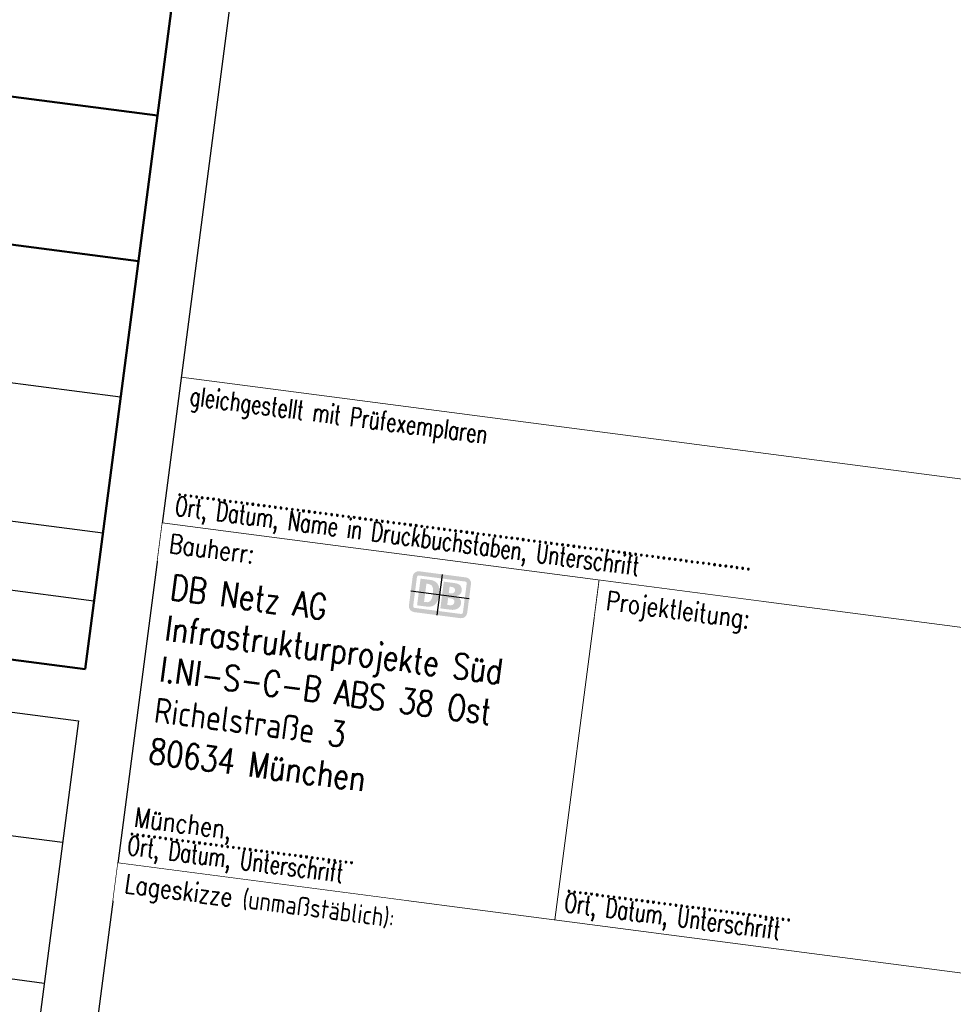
# Model space of a CAD drawing. Header units: metres. Extents: x -11 to 3521450, y 0 to 5943726.
# Tile 41 of 96: x 3520819.29 to 3520824.06, y 5943342.7 to 5943347.72. Entities that reach past the tile are written whole.
import ezdxf

# ---------------------------------------------------------------- set-up
doc = ezdxf.new("R2010")
doc.units = ezdxf.units.M
doc.layers.add('_SF_DBLOGO', color=10, linetype='Continuous')
doc.layers.add('Stempel', color=7, linetype='Continuous')
doc.layers.add('_SF_HILFE', color=6, linetype='Continuous', plot=False)
doc.layers.add('IBJ_Sonstiges-1', color=1, linetype='Continuous', lineweight=50)
doc.layers.add('IBJ_Sonstiges-2', color=1, linetype='Continuous', lineweight=25)
doc.styles.add('SIMPLEX8', font='simplexd.shx', dxfattribs={"width": 0.8})

# ---------------------------------------------------------------- blocks, each defined once
blk = doc.blocks.new('Planstempel')
at = {"layer": '_SF_DBLOGO'}
h = blk.add_hatch(color=256, dxfattribs=at)
edge = h.paths.add_edge_path()
edge.add_spline(control_points=[(-7.6762, 6.7749), (-7.6762, 6.7749), (-7.9162, 6.7749), (-7.9162, 6.7749), (-7.9327, 6.7749), (-7.9463, 6.7619), (-7.9463, 6.745), (-7.9463, 6.745), (-7.9463, 6.5952), (-7.9463, 6.5952), (-7.9463, 6.5783), (-7.9327, 6.5649), (-7.9162, 6.5649), (-7.9162, 6.5649), (-7.6762, 6.5649), (-7.6762, 6.5649), (-7.66, 6.5649), (-7.6463, 6.5783), (-7.6463, 6.5952), (-7.6463, 6.5952), (-7.6463, 6.745), (-7.6463, 6.745), (-7.6463, 6.7619), (-7.66, 6.7749), (-7.6762, 6.7749)], knot_values=[0, 0, 0, 0, 1, 1, 1, 2, 2, 2, 3, 3, 3, 4, 4, 4, 5, 5, 5, 6, 6, 6, 7, 7, 7, 8, 8, 8, 8], degree=3, periodic=0)
edge = h.paths.add_edge_path(flags=17)
edge.add_spline(control_points=[(-7.6683, 6.5952), (-7.6683, 6.5904), (-7.6714, 6.5866), (-7.6762, 6.5866), (-7.6762, 6.5866), (-7.9162, 6.5866), (-7.9162, 6.5866), (-7.921, 6.5866), (-7.9244, 6.5904), (-7.9244, 6.5952), (-7.9244, 6.5952), (-7.9244, 6.745), (-7.9244, 6.745), (-7.9244, 6.7498), (-7.921, 6.7536), (-7.9162, 6.7536), (-7.9162, 6.7536), (-7.6762, 6.7536), (-7.6762, 6.7536), (-7.6714, 6.7536), (-7.6683, 6.7498), (-7.6683, 6.745), (-7.6683, 6.745), (-7.6683, 6.5952), (-7.6683, 6.5952)], knot_values=[0, 0, 0, 0, 1, 1, 1, 2, 2, 2, 3, 3, 3, 4, 4, 4, 5, 5, 5, 6, 6, 6, 7, 7, 7, 8, 8, 8, 8], degree=3, periodic=0)
edge = h.paths.add_edge_path(flags=16)
edge.add_spline(control_points=[(-7.8546, 6.6012), (-7.8546, 6.6012), (-7.9051, 6.6012), (-7.9051, 6.6012), (-7.9051, 6.6012), (-7.9051, 6.7387), (-7.9051, 6.7387), (-7.9051, 6.7387), (-7.8546, 6.7387), (-7.8546, 6.7387), (-7.819, 6.7387), (-7.8, 6.7164), (-7.8, 6.6706), (-7.8, 6.6308), (-7.8127, 6.6015), (-7.8546, 6.6012)], knot_values=[0, 0, 0, 0, 1, 1, 1, 2, 2, 2, 3, 3, 3, 4, 4, 4, 5, 5, 5, 5], degree=3, periodic=0)
edge = h.paths.add_edge_path(flags=0)
edge.add_spline(control_points=[(-7.8327, 6.6677), (-7.8327, 6.6954), (-7.8356, 6.717), (-7.8654, 6.717), (-7.8654, 6.717), (-7.8721, 6.717), (-7.8721, 6.717), (-7.8721, 6.717), (-7.8721, 6.6235), (-7.8721, 6.6235), (-7.8721, 6.6235), (-7.8603, 6.6235), (-7.8603, 6.6235), (-7.8429, 6.6235), (-7.8327, 6.6375), (-7.8327, 6.6677)], knot_values=[0, 0, 0, 0, 1, 1, 1, 2, 2, 2, 3, 3, 3, 4, 4, 4, 5, 5, 5, 5], degree=3, periodic=0)
edge = h.paths.add_edge_path(flags=16)
edge.add_spline(control_points=[(-7.7321, 6.6012), (-7.7321, 6.6012), (-7.7854, 6.6012), (-7.7854, 6.6012), (-7.7854, 6.6012), (-7.7854, 6.7387), (-7.7854, 6.7387), (-7.7854, 6.7387), (-7.7295, 6.7387), (-7.7295, 6.7387), (-7.7032, 6.7387), (-7.6889, 6.7278), (-7.6889, 6.7021), (-7.6889, 6.6887), (-7.7, 6.6792), (-7.7121, 6.6731), (-7.6952, 6.6684), (-7.6838, 6.6582), (-7.6838, 6.641), (-7.6838, 6.613), (-7.7073, 6.6012), (-7.7321, 6.6012)], knot_values=[0, 0, 0, 0, 1, 1, 1, 2, 2, 2, 3, 3, 3, 4, 4, 4, 5, 5, 5, 6, 6, 6, 7, 7, 7, 7], degree=3, periodic=0)
edge = h.paths.add_edge_path(flags=0)
edge.add_spline(control_points=[(-7.7527, 6.6843), (-7.7527, 6.6843), (-7.7413, 6.6843), (-7.7413, 6.6843), (-7.7305, 6.6843), (-7.7226, 6.689), (-7.7226, 6.7008), (-7.7226, 6.7139), (-7.7327, 6.7174), (-7.7435, 6.7174), (-7.7435, 6.7174), (-7.7527, 6.7174), (-7.7527, 6.7174), (-7.7527, 6.7174), (-7.7527, 6.6843), (-7.7527, 6.6843)], knot_values=[0, 0, 0, 0, 1, 1, 1, 2, 2, 2, 3, 3, 3, 4, 4, 4, 5, 5, 5, 5], degree=3, periodic=0)
edge = h.paths.add_edge_path(flags=0)
edge.add_spline(control_points=[(-7.7187, 6.6416), (-7.7187, 6.6556), (-7.7276, 6.6588), (-7.7406, 6.6588), (-7.7406, 6.6588), (-7.7527, 6.6588), (-7.7527, 6.6588), (-7.7527, 6.6588), (-7.7527, 6.6235), (-7.7527, 6.6235), (-7.7527, 6.6235), (-7.741, 6.6235), (-7.741, 6.6235), (-7.7292, 6.6235), (-7.7187, 6.6273), (-7.7187, 6.6416)], knot_values=[0, 0, 0, 0, 1, 1, 1, 2, 2, 2, 3, 3, 3, 4, 4, 4, 5, 5, 5, 5], degree=3, periodic=0)
at = {"layer": '_SF_HILFE'}
for p, q in [((-7.7963, 6.5649), (-7.7963, 6.7749)), ((-7.9463, 6.6699), (-7.6463, 6.6699))]:
    blk.add_line(p, q, dxfattribs=at)
at = {"layer": 'Stempel', "color": 1}
blk.add_line((-9.25, 13.7), (-9.25, 0.25), dxfattribs=at)
at = {"layer": 'Stempel', "color": 7, "lineweight": 18}
for p, q in [((-9.25, 7.6), (-4.75, 7.6)), ((-9.25, 6.85), (-0.25, 6.85)), ((-7, 6.85), (-7, 5.1)), ((-9.25, 5.1), (-0.25, 5.1))]:
    blk.add_line(p, q, dxfattribs=at)
at = {"layer": 'Stempel', "color": 7, "lineweight": 18, "style": 'SIMPLEX8', "width": 0.7}
for s, height, p in [('gleichgestellt mit Prüfexemplaren', 0.096626, (-9.193, 7.4648)), ('Ort, Datum, Name in Druckbuchstaben, Unterschrift', 0.096626, (-9.1946, 6.8978)), ('......................................................................................................', 0.0966258, (-9.1946, 7.0001)), ('Ort, Datum, Unterschrift', 0.096626, (-9.2116, 5.1478)), ('........................................', 0.096626, (-9.2116, 5.2501)), ('Ort, Datum, Unterschrift', 0.096626, (-6.9616, 5.1478)), ('........................................', 0.096626, (-6.9616, 5.2501))]:
    blk.add_text(s, height=height, dxfattribs=at).set_placement(p)
at = {"layer": 'Stempel', "color": 1, "lineweight": 18, "style": 'SIMPLEX8', "width": 0.8}
for s, height, p in [('DB Netz AG ', 0.128834, (-9.1643, 6.4671)), ('Infrastrukturprojekte Süd', 0.128834, (-9.1643, 6.2563)), ('I.NI-S-C-B ABS 38 Ost', 0.128834, (-9.1643, 6.0454)), ('Richelstraße 3', 0.128834, (-9.1643, 5.8345)), ('80634 München', 0.128834, (-9.1643, 5.6236)), ('München,', 0.1, (-9.196, 5.2931))]:
    blk.add_text(s, height=height, dxfattribs=at).set_placement(p)
at = {"layer": 'Stempel', "color": 7, "lineweight": 18, "attachment_point": 1, "style": 'SIMPLEX8', "bg_fill": 2}
for s, insert, char_height in [('Bauherr:', (-9.2, 6.8), 0.09663), ('Projektleitung:', (-6.95, 6.8), 0.096626), ('Lageskizze (unmaßstäblich):', (-9.2, 5.05), 0.096626)]:
    blk.add_mtext(s, dxfattribs=dict(at, insert=insert, char_height=char_height))

msp = doc.modelspace()

# ---------------------------------------------------------------- block references
at = {"linetype": 'Continuous', "lineweight": 18, "extrusion": (4.31589e-07, -5.63916e-08, 1), "rotation": 352.5558816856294}
msp.add_blockref('Planstempel', (3520828.3041, 5943337.1631, 1.1843), dxfattribs=at)

# ---------------------------------------------------------------- next in the draw order: linework, layer by layer
at = {"layer": 'IBJ_Sonstiges-1', "color": 4, "extrusion": (4.31589e-07, -5.63916e-08, 1)}
for p, q in [((3520820.2909, 5943349.4945, -0.0001), (3520819.9954, 5943347.2333, -0.0001)), ((3520819.9954, 5943347.2333, -0.0001), (3520811.0712, 5943348.3993, 0)), ((3520819.9954, 5943347.2333, -0.0001), (3520819.6262, 5943344.4073, -0.0001)), ((3520819.6262, 5943344.4073, -0.0001), (3520810.702, 5943345.5733, 0))]:
    msp.add_line(p, q, dxfattribs=at)
at = {"layer": 'IBJ_Sonstiges-1', "color": 2, "extrusion": (4.31589e-07, -5.63916e-08, 1)}
msp.add_line((3520819.8982, 5943346.4896, -0.0001), (3520810.9741, 5943347.6556, 0), dxfattribs=at)
at = {"layer": 'IBJ_Sonstiges-2', "extrusion": (4.31589e-07, -5.63916e-08, 1)}
msp.add_line((3520819.8075, 5943345.7955, -0.0001), (3520813.0153, 5943346.683, 0), dxfattribs=at)
at = {"layer": 'IBJ_Sonstiges-2', "color": 2, "extrusion": (4.31589e-07, -5.63916e-08, 1)}
for p, q in [((3520819.7169, 5943345.1014, -0.0001), (3520810.7927, 5943346.2674, 0)), ((3520819.6715, 5943344.7543, -0.0001), (3520810.7473, 5943345.9204, 0))]:
    msp.add_line(p, q, dxfattribs=at)
at = {"layer": 'Stempel', "color": 2, "extrusion": (4.31589e-07, -5.63916e-08, 1)}
msp.add_line((3520810.5865, 5943344.6892, 0), (3520819.5106, 5943343.5232, -0.0001), dxfattribs=at)
at = {"layer": 'Stempel', "color": 1, "extrusion": (4.31589e-07, -5.63916e-08, 1)}
msp.add_line((3520810.4925, 5943343.9703, 0), (3520819.4167, 5943342.8043, -0.0001), dxfattribs=at)
at = {"layer": 'Stempel', "color": 4, "extrusion": (4.31589e-07, -5.63916e-08, 1), "elevation": 1.1843}
msp.add_lwpolyline([(3520810.6674, 5943345.309), (3520819.5916, 5943344.1429), (3520818.9081, 5943338.9118), (3520809.9839, 5943340.0778)], close=True, dxfattribs=at)

doc.saveas('drawing.dxf')
